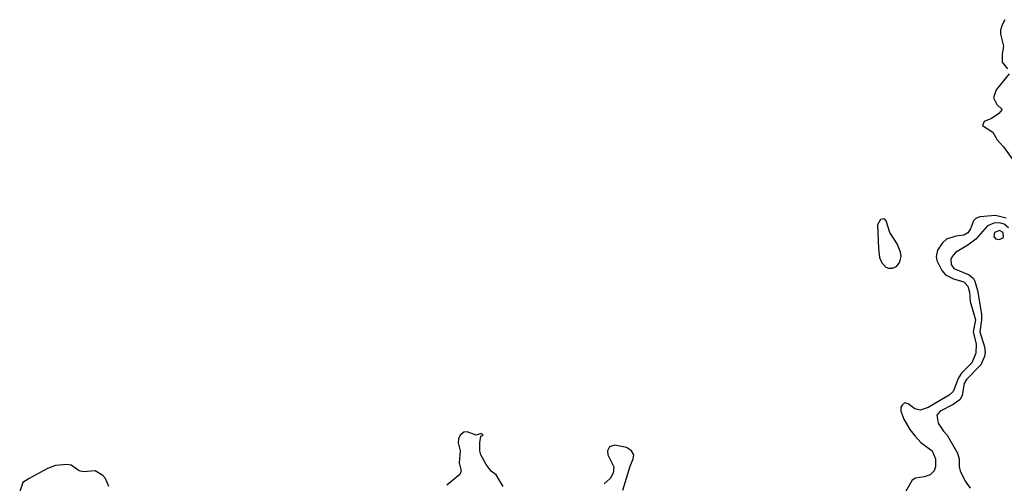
# Model space of a CAD drawing. Header units: inches. Extents: x 2671394 to 2765652, y 830470 to 955458.
# Tile 228 of 256: x 2687990 to 2692954, y 940967 to 943303. Entities that reach past the tile are written whole.
import ezdxf

# ---------------------------------------------------------------- set-up
doc = ezdxf.new("R2010")
doc.units = ezdxf.units.IN
doc.header["$MEASUREMENT"] = 0
doc.layers.add('C6984', color=7, linetype='Continuous')
doc.layers.add('C6994', color=7, linetype='Continuous')

msp = doc.modelspace()

# ---------------------------------------------------------------- linework, layer by layer
at = {"layer": 'C6984', "color": 2, "elevation": 2}
msp.add_lwpolyline([(2688438.7, 940950), (2688422.9, 940990), (2688410, 941006.6), (2688370, 941029.3), (2688310, 941024.5), (2688289.5, 941029.5), (2688250, 941058), (2688230, 941062), (2688170, 941056), (2688130, 941040.5), (2688038, 940990), (2688006, 940970), (2687990, 940926)], dxfattribs=at)
at = {"layer": 'C6994', "color": 2}
for points, elevation in [([(2692956.7, 943303.3), (2692942.8, 943277.2), (2692934.9, 943250), (2692934.9, 943230), (2692950.4, 943170), (2692943, 943130), (2692942.8, 943090), (2692970, 943056)], 2), ([(2692978.8, 943030), (2692913, 942950), (2692899.1, 942910), (2692915.8, 942875.8), (2692942.8, 942850), (2692926, 942830), (2692890, 942805.2), (2692852, 942790), (2692844.7, 942770), (2692895.6, 942735.6), (2692918.3, 942698.3), (2692950, 942662.8), (2693010, 942578.8)], 2), ([(2692962.9, 942302.9), (2692910, 942316.3), (2692830.4, 942309.6), (2692810, 942301.2), (2692798.8, 942290), (2692784, 942250), (2692770, 942229.5), (2692750, 942218), (2692710, 942212.7), (2692662.6, 942197.4), (2692641.7, 942178.3), (2692618, 942142), (2692610.5, 942110), (2692613, 942090), (2692638.6, 942038.6), (2692657.7, 942017.8), (2692697.1, 941997.1), (2692750, 941981.3), (2692770, 941960.7), (2692778.9, 941930), (2692782.3, 941882.3), (2692808.7, 941790), (2692796.5, 941730), (2692812.5, 941667.5), (2692810, 941622), (2692790, 941573.2), (2692738, 941522), (2692722.3, 941497.7), (2692696, 941430), (2692675.5, 941410), (2692570, 941348.5), (2692530, 941335.4), (2692502.2, 941342.2), (2692470, 941367), (2692450, 941372), (2692438.8, 941361.2), (2692433, 941350), (2692432.2, 941330), (2692446.7, 941290), (2692477, 941237), (2692503.8, 941203.8), (2692532.5, 941172.5), (2692590.6, 941130), (2692607.7, 941090), (2692607.7, 941050), (2692600.5, 941030), (2692580.7, 941010), (2692550, 940999.7), (2692507.1, 940992.9), (2692490, 940982.7), (2692456.2, 940923.8)], 2), ([(2692974.7, 942254.7), (2692952.8, 942272.8), (2692930, 942280.2), (2692901.8, 942278.2), (2692870, 942263.9), (2692810, 942197.2), (2692770, 942166.6), (2692707.3, 942130), (2692690.6, 942110), (2692684.9, 942095.1), (2692685.3, 942070), (2692699.3, 942050), (2692777.4, 942017.4), (2692798.1, 941998.1), (2692805.3, 941985.3), (2692818.3, 941938.3), (2692838.6, 941818.6), (2692839.8, 941790), (2692830.2, 941730), (2692854.6, 941654.6), (2692858, 941630), (2692853.5, 941606.5), (2692835.7, 941564.3), (2692764, 941490), (2692751.6, 941470), (2692741.7, 941410), (2692731.5, 941388.5), (2692696.9, 941363.1), (2692630.8, 941330), (2692614, 941310), (2692621, 941270), (2692646.8, 941230), (2692666, 941210), (2692718, 941118), (2692726, 941090), (2692726, 941050), (2692731, 941030), (2692756.8, 940976.8), (2692781.4, 940941.4)], 6), ([(2690427.3, 940950), (2690392.7, 941010), (2690367.8, 941027.8), (2690341, 941061), (2690315.1, 941110), (2690309.3, 941130), (2690309, 941171), (2690315.3, 941204.7), (2690326, 941210), (2690318, 941218), (2690291.6, 941208.4), (2690245.2, 941225.2), (2690230, 941223.7), (2690210, 941209), (2690202.4, 941190), (2690201.3, 941170), (2690210.4, 941130), (2690205.3, 941070), (2690215.5, 941030), (2690208.5, 941011.5), (2690142.8, 940957.2)], 2), ([(2691030, 940931.3), (2691067.3, 941052.7), (2691083.7, 941090), (2691086.6, 941110), (2691075.1, 941130), (2691050, 941146.6), (2690990, 941159.5), (2690964, 941150), (2690953.4, 941130), (2690955.5, 941110), (2690986, 941050), (2690982.8, 941017.2), (2690967.7, 940990), (2690936.7, 940963.3)], 2)]:
    msp.add_lwpolyline(points, dxfattribs=dict(at, elevation=elevation))
for points, elevation in [([(2692350, 942299.3), (2692330, 942296), (2692315.5, 942270), (2692319.5, 942150), (2692325.1, 942105.1), (2692337, 942077), (2692356.4, 942056.4), (2692370, 942050.5), (2692390, 942050.4), (2692410, 942059.1), (2692424.4, 942075.6), (2692429.6, 942090), (2692433.6, 942110), (2692431.2, 942131.2), (2692413.9, 942173.9), (2692376.2, 942230), (2692358, 942290)], 2), ([(2692930, 942240.9), (2692904.9, 942230), (2692901, 942210), (2692910, 942198), (2692930, 942196), (2692950, 942204.7), (2692949, 942230)], 10)]:
    msp.add_lwpolyline(points, close=True, dxfattribs=dict(at, elevation=elevation))

doc.saveas('drawing.dxf')
